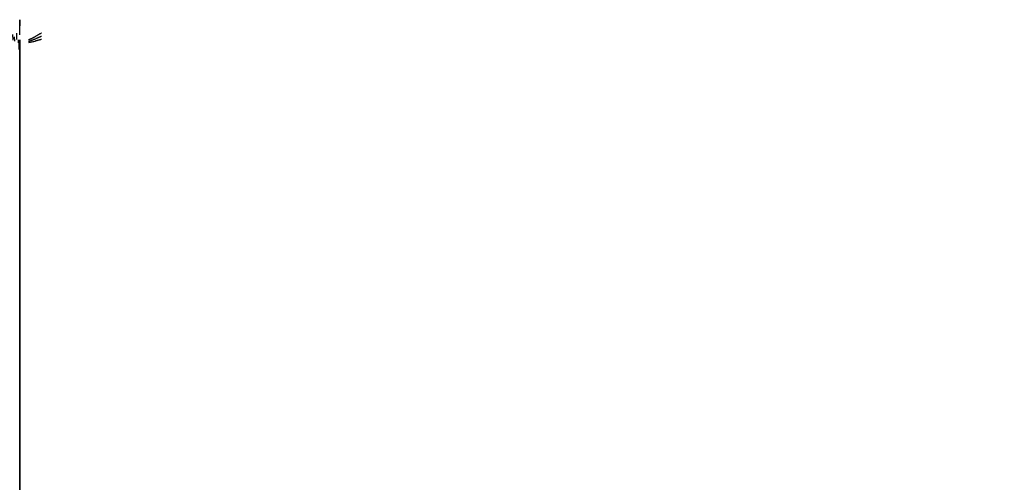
# Model space of a CAD drawing. Header units: millimetres. Extents: x 0 to 900, y -30 to 196.
# Tile 27 of 68: x 0 to 225, y 90 to 196. Entities that reach past the tile are written whole.
import ezdxf

# ---------------------------------------------------------------- set-up
doc = ezdxf.new("R2010")
doc.units = ezdxf.units.MM
doc.header["$MEASUREMENT"] = 0
doc.layers.add('Predefinito', color=5, linetype='Continuous')

# ---------------------------------------------------------------- blocks, each defined once
blk = doc.blocks.new('(#4957) MENSOLA_INTELIGENTE')
at = {"layer": 'Predefinito'}
for points in [[(1.499999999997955, 253.4900910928), (-2.2053e-12, 253.4900910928)], [(-2.3791e-12, 253.0531386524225), (1.499999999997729, 253.0531386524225)], [(1.499999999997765, 246.4138081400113), (-2.2803e-12, 246.4138081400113)], [(1.499999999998, 243.8577984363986), (-2.2148e-12, 243.8577984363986)], [(1.499999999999, 156.5211610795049), (-1.0301e-12, 156.5211610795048)], [(-1.744e-13, 66.62851401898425), (1.499999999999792, 66.62851401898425)], [(2, 65.6722092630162), (0.2679491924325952, 65.6722092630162)], [(1.999790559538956, 65.84288981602), (898.0002094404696, 65.84288981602)], [(2.00000000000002, 65.71180408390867), (450, 65.71180408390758)], [(2.000000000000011, 64.27734694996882), (450, 64.2773469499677)], [(2.000156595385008, 64.34288981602), (897.9998434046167, 64.34288981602)], [(10.24824672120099, 58.69940496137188), (889.7517532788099, 58.69940496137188)], [(10.25000000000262, 58.26084740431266), (889.7500000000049, 58.26084740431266)], [(879.5294372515, 53.67880499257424), (20.47056274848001, 53.67880499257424)], [(879.5294372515, 53.45952621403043), (20.47056274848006, 53.45952621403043)], [(879.5294372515, 53.24024743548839), (20.47056274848, 53.24024743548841)], [(1.999999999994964, 49.92373202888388), (898.0000000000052, 49.92373202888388)], [(1.999999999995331, 48.48927489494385), (898.0000000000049, 48.48927489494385)]]:
    blk.add_lwpolyline(points, dxfattribs=at)
at = {"layer": 'Predefinito', "extrusion": (1, 0, 0)}
for points in [[(246.4138081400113, -156.1255618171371), (246.625348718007, -156.0583112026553), (246.8372243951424, -155.985714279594), (247.0492574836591, -155.907691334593), (247.2612637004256, -155.8241694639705), (247.4730524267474, -155.7350830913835), (247.6844270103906, -155.6403744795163), (247.8951851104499, -155.5399942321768), (248.1051190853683, -155.4339017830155), (248.3140164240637, -155.3220658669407), (248.5216602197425, -155.2044649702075), (248.7278296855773, -155.0810877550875), (248.9323007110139, -154.9519334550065), (249.1348464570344, -154.817012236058), (249.3352379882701, -154.6763455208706), (249.5332449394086, -154.529966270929), (249.7286362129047, -154.3779192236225), (249.9211807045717, -154.2202610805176), (250.1106480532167, -154.0570606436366), (250.2968094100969, -153.8883988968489), (250.4794382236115, -153.7143690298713), (250.6583110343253, -153.5350764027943), (250.8332082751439, -153.3506384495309), (251.0039150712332, -153.1611845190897), (251.1702220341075, -152.9668556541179), (251.3319260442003, -152.7678043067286), (251.48883101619, -152.5641939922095), (251.6407486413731, -152.3561988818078), (251.7874991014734, -152.1440033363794), (251.9289117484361, -151.9278013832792), (252.0648257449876, -151.7077961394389), (252.1950906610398, -151.4841991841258), (252.3195670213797, -151.2572298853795), (252.4381268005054, -151.0271146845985), (252.5506538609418, -150.794086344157), (252.6570443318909, -150.558383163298), (252.7572069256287, -150.3202481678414), (252.851063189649, -150.079928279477), (252.9385476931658, -149.8376734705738), (253.0196081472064, -149.5937359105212), (253.0942054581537, -149.3483691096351), (253.1623137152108, -149.1018270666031), (253.2239201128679, -148.8543634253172), (253.2790248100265, -148.6062306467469), (253.327640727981, -148.3576792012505), (253.3697932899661, -148.1089567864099), (253.4055201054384, -147.8603075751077), (253.4348706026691, -147.6119714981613), (253.4579056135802, -147.3641835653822), (253.4746969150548, -147.1171732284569), (253.4853267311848, -146.8711637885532), (253.489887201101, -146.6263718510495), (253.4884798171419, -146.3830068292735), (253.4812148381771, -146.1412704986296), (253.4682106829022, -145.9013566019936), (253.4495933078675, -145.6634505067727), (253.4254955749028, -145.427728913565), (253.3960566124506, -145.1943596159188), (253.3614211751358, -144.9635013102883), (253.3217390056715, -144.7353034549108), (253.2771642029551, -144.5099061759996), (253.2278545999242, -144.287440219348), (253.1739711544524, -144.06802694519), (253.1156773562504, -143.8517783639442), (253.0531386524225, -143.6387972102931)], [(253.0531386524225, -143.6387972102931), (234.6624582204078, -83.48559196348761)], [(45.92734616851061, -143.3809732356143), (252.9743139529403, -143.3809732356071)], [(253.0531386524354, -143.6387972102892), (253.1473825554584, -143.9669947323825), (253.2303664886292, -144.2982185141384), (253.3019936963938, -144.6320823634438), (253.3621806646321, -144.968197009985), (253.4108572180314, -145.3061705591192), (253.4479666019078, -145.6456089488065), (253.4734655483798, -145.9861164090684), (253.4873243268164, -146.3272959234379), (253.4895267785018, -146.6687496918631), (253.4800703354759, -147.010079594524), (253.4589660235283, -147.3508876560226), (253.4262384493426, -147.6907765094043), (253.3819257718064, -148.02934985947), (253.3260796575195, -148.3662129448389), (253.2587652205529, -148.7009729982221), (253.1800609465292, -149.0332397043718), (253.0900586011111, -149.3626256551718), (252.9888631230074, -149.6887468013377), (252.8765925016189, -150.0112229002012), (252.7533776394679, -150.3296779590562), (252.619362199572, -150.6437406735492), (252.4747024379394, -150.9530448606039), (252.3195670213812, -151.2572298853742), (252.1541368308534, -151.555941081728), (251.9786047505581, -151.8488301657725), (251.793175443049, -152.1355556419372), (251.598065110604, -152.4157832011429), (251.393501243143, -152.6891861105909), (251.1797223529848, -152.9554455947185), (250.9569776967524, -153.2142512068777), (250.7255269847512, -153.4653011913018), (250.485640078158, -153.7083028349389), (250.2375966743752, -153.9429728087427), (249.9816859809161, -154.1690374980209), (249.7182063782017, -154.3862333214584), (249.4474650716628, -154.5943070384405), (249.1697777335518, -154.7930160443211), (248.8854681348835, -154.9821286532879), (248.5948677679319, -155.1614243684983), (248.2983154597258, -155.3306941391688), (247.996156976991, -155.4897406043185), (247.6887446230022, -155.6383783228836), (247.3764368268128, -155.7764339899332), (247.0595977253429, -155.903746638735), (246.7385967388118, -156.0201678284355), (246.4138081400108, -156.1255618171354)], [(253.0531386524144, -143.6387972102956), (234.6624582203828, -83.48559196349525)], [(253.0531386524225, -143.6387972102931), (253.1473825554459, -143.9669947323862), (253.230366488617, -144.2982185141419), (253.3019936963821, -144.632082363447), (253.3621806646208, -144.968197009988), (253.4108572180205, -145.3061705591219), (253.4479666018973, -145.6456089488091), (253.4734655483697, -145.9861164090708), (253.4873243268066, -146.3272959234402), (253.4895267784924, -146.6687496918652), (253.4800703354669, -147.010079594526), (253.4589660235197, -147.3508876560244), (253.4262384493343, -147.690776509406), (253.3819257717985, -148.0293498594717), (253.326079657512, -148.3662129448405), (253.2587652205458, -148.7009729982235), (253.1800609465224, -149.0332397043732), (253.0900586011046, -149.3626256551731), (252.9888631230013, -149.688746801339), (252.876592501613, -150.0112229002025), (252.7533776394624, -150.3296779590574), (252.6193621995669, -150.6437406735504), (252.4747024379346, -150.9530448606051), (252.3195670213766, -151.2572298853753), (252.1541368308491, -151.5559410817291), (251.9786047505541, -151.8488301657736), (251.7931754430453, -152.1355556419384), (251.5980651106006, -152.4157832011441), (251.3935012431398, -152.689186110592), (251.1797223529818, -152.9554455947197), (250.9569776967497, -153.2142512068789), (250.7255269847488, -153.465301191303), (250.4856400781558, -153.7083028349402), (250.2375966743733, -153.942972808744), (249.9816859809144, -154.1690374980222), (249.7182063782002, -154.3862333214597), (249.4474650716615, -154.5943070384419), (249.1697777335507, -154.7930160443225), (248.8854681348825, -154.9821286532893), (248.5948677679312, -155.1614243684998), (248.2983154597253, -155.3306941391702), (247.9961569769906, -155.48974060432), (247.688744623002, -155.6383783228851), (247.3764368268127, -155.7764339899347), (247.059597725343, -155.9037466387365), (246.7385967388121, -156.0201678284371), (246.4138081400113, -156.125561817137)], [(253.0531386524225, -143.6387972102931), (234.6624582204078, -83.48559196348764)], [(45.92734616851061, -143.3809732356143), (252.9743139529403, -143.3809732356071)], [(66.62851401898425, -211.0914423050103), (246.4138081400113, -156.1255618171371)], [(66.62851401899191, -211.091442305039), (246.4138081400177, -156.1255618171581)], [(66.62851401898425, -211.0914423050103), (246.4138081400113, -156.1255618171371)], [(141.6472087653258, -76.40930901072), (141.6472087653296, -188.1559256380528)], [(141.6472087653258, -76.40930901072), (141.6472087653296, -188.1559256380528)], [(35.25423715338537, -108.4708066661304), (66.62851401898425, -211.0914423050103)], [(66.62851401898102, -211.0914423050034), (64.97214559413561, -211.5978449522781)], [(35.25423715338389, -108.4708066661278), (66.62851401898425, -211.0914423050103)], [(64.71590450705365, -211.6761857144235), (66.15036164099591, -211.2376281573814)], [(66.15036164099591, -211.2376281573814), (65.71180408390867, -209.8031710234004)], [(65.93108286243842, -210.5203995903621), (64.4966257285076, -210.9589571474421)], [(65.84285678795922, -210.6940166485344), (64.25767934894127, -211.1786540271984)], [(65.71180408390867, -209.8031710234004), (34.58630741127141, -107.9962587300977)], [(65.71180408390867, -209.8031710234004), (64.27734694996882, -210.2417285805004)], [(65.45224013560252, -211.9869842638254), (64.86384154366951, -210.0624191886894)], [(65.43313307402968, -211.456906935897), (64.99457551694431, -210.0224498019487)], [(64.71590450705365, -211.6761857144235), (64.27734694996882, -210.2417285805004)], [(64.27734694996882, -210.2417285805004), (33.15185027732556, -108.4348162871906)], [(59.94115699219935, -213.1359725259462), (60.37971278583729, -214.5704238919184)], [(56.6013895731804, -214.157041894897), (57.03994713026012, -215.5914990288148)], [(53.67880499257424, -216.6191033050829), (53.24024743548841, -215.1846461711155)], [(53.24024743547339, -215.1846461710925), (53.67880499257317, -216.619103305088)]]:
    blk.add_lwpolyline(points, dxfattribs=at)
at = {"layer": 'Predefinito', "extrusion": (0, -0.2923717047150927, 0.9563047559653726)}
blk.add_lwpolyline([(-1.744e-13, 2.000000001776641), (0.0004927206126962, 1.955608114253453), (0.0019883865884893, 1.910839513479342), (0.0045126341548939, 1.865723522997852), (0.008090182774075, 1.820291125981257), (0.0127447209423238, 1.774574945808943), (0.0184987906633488, 1.728609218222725), (0.0253736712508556, 1.682429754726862), (0.0333892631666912, 1.636073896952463), (0.0425639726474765, 1.589580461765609), (0.052914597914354, 1.542989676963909), (0.0644562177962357, 1.496343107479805), (0.0772020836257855, 1.449683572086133), (0.0911635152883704, 1.40305505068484), (0.1063498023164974, 1.356502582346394), (0.1227681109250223, 1.31007215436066), (0.1404233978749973, 1.263810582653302), (0.1593183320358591, 1.217765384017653), (0.1794532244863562, 1.171984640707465), (0.2008259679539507, 1.126516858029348), (0.2234319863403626, 1.081410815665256), (0.2472641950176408, 1.036715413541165), (0.2723129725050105, 0.9924795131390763), (0.298566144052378, 0.9487517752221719), (0.3260089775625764, 0.9055804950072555), (0.3546241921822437, 0.8630134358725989), (0.3843919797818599, 0.8210976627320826), (0.4152900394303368, 0.7798793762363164), (0.4472936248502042, 0.739403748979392), (0.4803756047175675, 0.6997147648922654), (0.5145065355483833, 0.6608550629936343), (0.5496547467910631, 0.6228657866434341), (0.5857864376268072, 0.5857864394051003), (0.6228657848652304, 0.5496547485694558), (0.6608550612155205, 0.5145065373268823), (0.6997147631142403, 0.4803756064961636), (0.7394037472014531, 0.4472936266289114), (0.7798793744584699, 0.415290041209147), (0.8210976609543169, 0.384391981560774), (0.8630134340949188, 0.3546241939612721), (0.9055804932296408, 0.3260089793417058), (0.948751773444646, 0.298566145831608), (0.9924795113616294, 0.2723129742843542), (1.036715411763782, 0.247264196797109), (1.081410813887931, 0.2234319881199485), (1.12651685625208, 0.2008259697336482), (1.171984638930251, 0.1794532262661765), (1.217765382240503, 0.159318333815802), (1.263810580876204, 0.1404233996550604), (1.31007215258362, 0.1227681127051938), (1.356502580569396, 0.1063498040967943), (1.403055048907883, 0.0911635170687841), (1.449683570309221, 0.077202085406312), (1.49634310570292, 0.0644562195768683), (1.542989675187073, 0.0529145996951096), (1.589580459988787, 0.0425639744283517), (1.63607389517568, 0.0333892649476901), (1.682429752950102, 0.0253736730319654), (1.728609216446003, 0.0184987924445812), (1.774574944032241, 0.0127447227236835), (1.82029112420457, 0.0080901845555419), (1.865723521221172, 0.0045126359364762), (1.910839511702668, 0.0019883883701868), (1.955608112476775, 0.0004927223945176), (1.999999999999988, 1.7817421e-09)], dxfattribs=at)
at = {"layer": 'Predefinito', "extrusion": (0, -0.2923717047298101, 0.9563047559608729)}
blk.add_lwpolyline([(1.999999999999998, 1.499999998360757), (1.988902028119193, 1.500123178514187), (1.977709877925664, 1.500497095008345), (1.966430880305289, 1.501128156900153), (1.955072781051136, 1.502022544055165), (1.943643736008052, 1.503186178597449), (1.93215230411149, 1.504624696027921), (1.920607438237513, 1.506343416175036), (1.909018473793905, 1.508347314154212), (1.89739511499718, 1.510640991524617), (1.885747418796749, 1.513228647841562), (1.874085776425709, 1.51611405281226), (1.862420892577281, 1.519300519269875), (1.850763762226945, 1.522790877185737), (1.839125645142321, 1.526587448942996), (1.827518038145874, 1.530692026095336), (1.815952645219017, 1.535105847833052), (1.804441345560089, 1.539829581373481), (1.792996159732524, 1.544863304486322), (1.781629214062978, 1.55020649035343), (1.770352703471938, 1.555857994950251), (1.759178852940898, 1.561816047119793), (1.748119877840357, 1.568078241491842), (1.737187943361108, 1.574641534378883), (1.726395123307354, 1.581502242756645), (1.71575335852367, 1.588656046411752), (1.705274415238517, 1.596097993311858), (1.694969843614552, 1.603822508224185), (1.684850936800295, 1.611823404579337), (1.674928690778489, 1.620093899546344), (1.665213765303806, 1.62862663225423), (1.65571644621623, 1.637413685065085), (1.646446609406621, 1.646446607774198), (1.637413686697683, 1.655716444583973), (1.62862663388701, 1.665213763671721), (1.620093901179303, 1.67492868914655), (1.611823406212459, 1.684850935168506), (1.603822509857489, 1.694969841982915), (1.596097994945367, 1.705274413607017), (1.58865604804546, 1.715753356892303), (1.58150224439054, 1.726395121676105), (1.574641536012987, 1.737187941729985), (1.568078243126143, 1.748119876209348), (1.561816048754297, 1.759178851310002), (1.555857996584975, 1.770352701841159), (1.550206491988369, 1.781629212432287), (1.544863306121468, 1.792996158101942), (1.53982958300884, 1.804441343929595), (1.535105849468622, 1.815952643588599), (1.530692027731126, 1.827518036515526), (1.526587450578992, 1.839125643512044), (1.522790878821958, 1.850763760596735), (1.519300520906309, 1.862420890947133), (1.516114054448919, 1.874085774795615), (1.513228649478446, 1.885747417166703), (1.510640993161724, 1.897395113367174), (1.508347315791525, 1.909018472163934), (1.506343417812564, 1.920607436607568), (1.504624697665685, 1.932152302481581), (1.503186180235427, 1.943643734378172), (1.502022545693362, 1.95507277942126), (1.501128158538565, 1.966430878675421), (1.500497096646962, 1.977709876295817), (1.500123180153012, 1.988902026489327), (1.499999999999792, 1.999999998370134)], dxfattribs=at)
at = {"layer": 'Predefinito', "extrusion": (0.9999995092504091, -8.304782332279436e-05, -0.0009872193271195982)}
blk.add_lwpolyline([(65.5225698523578, -212.027090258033), (65.55319195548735, -211.9641797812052), (65.58246581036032, -211.9003044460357), (65.610349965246, -211.8355066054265), (65.63680467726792, -211.76983085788), (65.66179205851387, -211.7033239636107), (65.68527621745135, -211.6360347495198), (65.70722339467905, -211.5680140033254), (65.72760209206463, -211.4993143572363), (65.74638319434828, -211.4299901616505), (65.76354008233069, -211.3600973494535), (65.77904873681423, -211.2896932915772), (65.79288783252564, -211.2188366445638), (65.80503882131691, -211.1475871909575), (65.8154860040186, -211.0760056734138), (65.82421659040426, -211.0041536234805), (65.83122074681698, -210.9320931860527), (65.83649163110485, -210.8598869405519), (65.84002541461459, -210.787597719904), (65.84182129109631, -210.7152884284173), (65.84188147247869, -210.6430218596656), (65.84021117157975, -210.5708605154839), (65.83681857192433, -210.4988664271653), (65.83171478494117, -210.4271009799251), (65.82491379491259, -210.3556247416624), (65.81643239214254, -210.2844972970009), (65.80629009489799, -210.2137770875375), (65.79450906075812, -210.1435212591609), (65.78111398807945, -210.073785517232), (65.76613200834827, -210.0046239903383), (65.74959257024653, -209.9360891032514), (65.73152731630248, -209.868231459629), (65.71196995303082, -209.801099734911)], dxfattribs=at)
at = {"layer": 'Predefinito', "extrusion": (0.9999985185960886, 0.001537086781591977, -0.000774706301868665)}
blk.add_lwpolyline([(64.18222471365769, -211.3477210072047), (65.06803698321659, -211.8079158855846), (65.40729307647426, -211.9702130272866), (65.51925599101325, -212.0274711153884)], dxfattribs=at)
at = {"layer": 'Predefinito', "extrusion": (0.9999968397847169, 0.00230312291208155, -0.001007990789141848)}
blk.add_lwpolyline([(65.5176292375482, -212.0268868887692), (64.71112661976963, -211.6739119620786)], dxfattribs=at)
at = {"layer": 'Predefinito', "extrusion": (0.9999998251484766, 0.0005035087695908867, -0.0003101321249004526)}
blk.add_lwpolyline([(64.7148892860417, -211.6755451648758), (64.1843599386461, -211.3487699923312)], dxfattribs=at)
at = {"layer": 'Predefinito', "extrusion": (0.999999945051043, 2.740750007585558e-05, 0.0003303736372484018)}
blk.add_lwpolyline([(64.27729211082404, -210.2423784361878), (64.2870780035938, -210.2757821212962), (64.29612252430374, -210.3095454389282), (64.30440896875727, -210.3436442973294), (64.31192165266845, -210.3780536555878), (64.31864597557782, -210.4127475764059), (64.32456848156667, -210.4476992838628), (64.32967691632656, -210.4828812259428), (64.333960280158, -210.5182651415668), (64.33740887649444, -210.5538221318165), (64.34001435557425, -210.5895227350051), (64.3417697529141, -210.625337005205), (64.34266952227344, -210.6612345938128), (64.34270956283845, -210.6971848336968), (64.34188724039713, -210.7331568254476), (64.34020140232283, -210.7691195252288), (64.33765238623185, -210.805041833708), (64.33424202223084, -210.8408926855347), (64.32997362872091, -210.8766411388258), (64.32485200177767, -210.9122564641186), (64.31888339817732, -210.9477082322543), (64.31207551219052, -210.9829664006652), (64.30443744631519, -211.0180013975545), (64.29597967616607, -211.0527842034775), (64.28671400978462, -211.0872864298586), (64.2766535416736, -211.1214803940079), (64.2658126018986, -211.1553391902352), (64.25420670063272, -211.1888367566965), (64.24185246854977, -211.2219479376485), (64.22876759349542, -211.2546485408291), (64.21497075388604, -211.2869153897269), (64.2004815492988, -211.3187263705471), (64.18532042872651, -211.3500604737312)], dxfattribs=at)
at = {"layer": 'Predefinito', "extrusion": (0.9999823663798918, 0.004259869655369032, -0.004137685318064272)}
blk.add_lwpolyline([(63.91714904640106, -211.6921020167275), (64.99279181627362, -212.7368740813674)], dxfattribs=at)
at = {"layer": 'Predefinito', "extrusion": (0.999975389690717, 0.003345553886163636, -0.006166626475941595)}
blk.add_lwpolyline([(63.55904105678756, -211.9563656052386), (64.27425922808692, -213.2746450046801)], dxfattribs=at)
at = {"layer": 'Predefinito', "extrusion": (-3.387122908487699e-06, 0, 0.9999999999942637)}
blk.add_lwpolyline([(449.9992766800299, 63.72000493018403), (4.994368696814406, 63.71487104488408)], dxfattribs=at)
at = {"layer": 'Predefinito', "extrusion": (0.1494130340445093, -0.142674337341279, 0.9784271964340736)}
blk.add_lwpolyline([(49.53002835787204, -14.47803115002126), (49.53002835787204, -4.599661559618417)], dxfattribs=at)
at = {"layer": 'Predefinito', "extrusion": (0.9999947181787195, 0.0009392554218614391, -0.003111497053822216)}
blk.add_lwpolyline([(63.71015124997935, -213.533945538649), (63.27668159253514, -212.0979863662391)], dxfattribs=at)
at = {"layer": 'Predefinito', "extrusion": (-2.741328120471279e-08, 0, 0.9999999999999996)}
blk.add_lwpolyline([(449.9999941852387, 63.28144737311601), (4.999961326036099, 63.28140577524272)], dxfattribs=at)
at = {"layer": 'Predefinito', "extrusion": (0.1494137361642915, -0.1428835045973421, 0.9783965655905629)}
blk.add_lwpolyline([(49.19064934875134, -4.59622611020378), (49.19064934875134, -14.47489835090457)], dxfattribs=at)
at = {"layer": 'Predefinito', "extrusion": (0.1494137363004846, -0.1428850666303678, 0.9783963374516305)}
blk.add_lwpolyline([(49.34883448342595, -4.596707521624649), (49.34883448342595, -14.47487373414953)], dxfattribs=at)
at = {"layer": 'Predefinito', "extrusion": (0, -0.2923717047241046, 0.9563047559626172)}
blk.add_lwpolyline([(20.47056274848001, -12.0000000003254), (20.18290714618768, -11.99655176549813), (19.89412651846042, -11.98614705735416), (19.6044671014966, -11.96870412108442), (19.31418089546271, -11.94415258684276), (19.02352501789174, -11.91243391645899), (18.73276101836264, -11.87350180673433), (18.44215415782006, -11.82732254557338), (18.15197265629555, -11.77387531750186), (17.86248691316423, -11.71315245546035), (17.57396870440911, -11.64515963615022), (17.28669036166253, -11.56991601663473), (17.0009239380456, -11.48745431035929), (16.71694036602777, -11.39782080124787), (16.43500861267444, -11.30107529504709), (16.1553948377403, -11.19729100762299), (15.87836156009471, -11.08655439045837), (15.60416683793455, -10.96896489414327), (15.33306346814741, -10.84463467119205), (15.06529821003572, -10.71368822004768), (14.80111103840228, -10.57626197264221), (14.54073443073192, -10.43250382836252), (14.28439269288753, -10.28257263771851), (14.03230132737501, -10.12663763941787), (13.78466644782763, -9.96487785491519), (13.54168424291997, -9.797481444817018), (13.30354049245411, -9.624645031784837), (13.07041013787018, -9.446572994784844), (12.84245690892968, -9.263476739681), (12.61983300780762, -9.075573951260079), (12.40267885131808, -8.883087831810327), (12.19112287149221, -8.686246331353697), (11.98528137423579, -8.485281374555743)], dxfattribs=at)
at = {"layer": 'Predefinito', "extrusion": (0, -0.2923717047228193, 0.9563047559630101)}
blk.add_lwpolyline([(20.47056274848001, -12.00000000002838), (20.06086942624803, -11.99300426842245), (19.65165378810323, -11.97202523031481), (19.2433929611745, -11.93708734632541), (18.8365629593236, -11.88823135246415), (18.4316381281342, -11.82551421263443), (18.02909059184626, -11.74900905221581), (17.62938970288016, -11.65880507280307), (17.2330014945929, -11.55500744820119), (16.84038813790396, -11.43773720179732), (16.45200740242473, -11.30713106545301), (16.06831212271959, -11.1633413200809), (15.68974967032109, -11.00653561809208), (15.31676143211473, -10.83689678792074), (14.94978229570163, -10.65462262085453), (14.58924014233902, -10.45992564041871), (14.2355553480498, -10.25303285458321), (13.88914029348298, -10.03418549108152), (13.55039888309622, -9.803638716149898), (13.21972607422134, -9.561661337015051), (12.8975074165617, -9.308535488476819), (12.58411860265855, -9.044556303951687), (12.27992502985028, -8.770031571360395), (11.98528137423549, -8.485281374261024)], dxfattribs=at)
at = {"layer": 'Predefinito', "extrusion": (0, -0.292371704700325, 0.9563047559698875)}
blk.add_lwpolyline([(20.47056274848, -11.99999999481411), (20.0608694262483, -11.9930042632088), (19.65165378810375, -11.97202522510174), (19.24339296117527, -11.93708734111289), (18.83656295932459, -11.88823134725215), (18.43163812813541, -11.82551420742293), (18.02909059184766, -11.74900904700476), (17.62938970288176, -11.65880506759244), (17.2330014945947, -11.55500744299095), (16.84038813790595, -11.43773719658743), (16.45200740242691, -11.30713106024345), (16.06831212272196, -11.16334131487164), (15.68974967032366, -11.00653561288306), (15.31676143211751, -10.83689678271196), (14.94978229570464, -10.65462261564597), (14.58924014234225, -10.45992563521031), (14.23555534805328, -10.25303284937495), (13.88914029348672, -10.03418548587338), (13.55039888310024, -9.803638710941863), (13.21972607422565, -9.56166133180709), (12.89750741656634, -9.308535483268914), (12.58411860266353, -9.044556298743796), (12.27992502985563, -8.770031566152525), (11.98528137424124, -8.485281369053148)], dxfattribs=at)
at = {"layer": 'Predefinito', "extrusion": (0, -0.2923717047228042, 0.9563047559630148)}
for points in [[(-6.248e-13, 1.99999999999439), (0.0011659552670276, 1.931717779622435), (0.0046624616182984, 1.863515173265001), (0.0104854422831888, 1.795471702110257), (0.0186281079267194, 1.727666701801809), (0.0290809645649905, 1.660179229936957), (0.0418318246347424, 1.593087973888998), (0.05686582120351, 1.52647115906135), (0.0741654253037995, 1.46040645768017), (0.0937104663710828, 1.394970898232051), (0.1154781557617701, 1.33024077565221), (0.1394431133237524, 1.26629156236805), (0.1655773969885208, 1.203197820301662), (0.1938505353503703, 1.141033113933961), (0.2242295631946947, 1.0798699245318), (0.256679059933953, 1.019779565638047), (0.2911611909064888, 0.9608320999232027), (0.3276357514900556, 0.9030962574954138), (0.3660602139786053, 0.8466393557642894), (0.406389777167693, 0.7915272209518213), (0.4485774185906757, 0.7378241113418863), (0.4925739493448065, 0.6855926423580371), (0.5383280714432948, 0.6348937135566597), (0.585786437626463, 0.5857864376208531), (0.6348937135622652, 0.538328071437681), (0.685592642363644, 0.4925739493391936), (0.7378241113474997, 0.4485774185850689), (0.7915272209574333, 0.4063897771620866), (0.8466393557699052, 0.3660602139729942), (0.90309625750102, 0.3276357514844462), (0.9608320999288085, 0.2911611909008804), (1.019779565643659, 0.2566790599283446), (1.079869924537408, 0.2242295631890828), (1.141033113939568, 0.1938505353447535), (1.203197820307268, 0.165577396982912), (1.266291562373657, 0.1394431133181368), (1.330240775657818, 0.1154781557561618), (1.394970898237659, 0.0937104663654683), (1.460406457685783, 0.0741654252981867), (1.526471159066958, 0.0568658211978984), (1.593087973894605, 0.0418318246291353), (1.66017922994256, 0.0290809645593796), (1.727666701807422, 0.0186281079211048), (1.795471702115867, 0.0104854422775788), (1.863515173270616, 0.0046624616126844), (1.931717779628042, 0.0011659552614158), (2, -6.2351e-12)], [(1.499999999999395, 1.999999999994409), (1.500291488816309, 1.982929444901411), (1.501165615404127, 1.965878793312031), (1.502621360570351, 1.94886792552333), (1.504657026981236, 1.931916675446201), (1.507270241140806, 1.915044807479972), (1.510457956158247, 1.89827199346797), (1.514216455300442, 1.881617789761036), (1.518541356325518, 1.865101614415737), (1.523427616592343, 1.848742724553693), (1.52886953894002, 1.832560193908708), (1.534860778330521, 1.81657289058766), (1.541394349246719, 1.800799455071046), (1.548462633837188, 1.78525827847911), (1.556057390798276, 1.769967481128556), (1.564169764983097, 1.7549448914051), (1.572790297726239, 1.740208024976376), (1.581908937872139, 1.725774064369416), (1.591515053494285, 1.711659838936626), (1.601597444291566, 1.697881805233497), (1.612144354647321, 1.684456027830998), (1.623143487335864, 1.671398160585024), (1.634582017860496, 1.658723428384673), (1.646446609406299, 1.646446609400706), (1.65872342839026, 1.634582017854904), (1.671398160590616, 1.623143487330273), (1.684456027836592, 1.612144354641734), (1.697881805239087, 1.601597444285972), (1.711659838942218, 1.591515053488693), (1.725774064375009, 1.581908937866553), (1.740208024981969, 1.572790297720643), (1.754944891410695, 1.564169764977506), (1.769967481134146, 1.556057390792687), (1.785258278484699, 1.548462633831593), (1.800799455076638, 1.541394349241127), (1.81657289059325, 1.534860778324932), (1.832560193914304, 1.528869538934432), (1.848742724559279, 1.523427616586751), (1.865101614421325, 1.518541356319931), (1.881617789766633, 1.514216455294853), (1.89827199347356, 1.510457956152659), (1.915044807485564, 1.507270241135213), (1.931916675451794, 1.504657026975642), (1.948867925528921, 1.502621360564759), (1.965878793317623, 1.501165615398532), (1.982929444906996, 1.500291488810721), (2, 1.499999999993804)]]:
    blk.add_lwpolyline(points, dxfattribs=at)
at = {"layer": 'Predefinito'}
for points in [[(4.995092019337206, 63.71487104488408, -213.5507076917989), (4.906869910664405, 63.83932158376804, -213.5108907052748), (4.818194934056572, 63.95775588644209, -213.4688196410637), (4.729077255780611, 64.07033709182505, -213.4246700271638), (4.639527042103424, 64.17722833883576, -213.3786173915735), (4.549554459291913, 64.27859276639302, -213.330837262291), (4.45916967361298, 64.37459351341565, -213.2815051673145), (4.368382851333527, 64.46539371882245, -213.2307966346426), (4.277204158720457, 64.55115652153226, -213.1788871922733), (4.185643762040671, 64.63204506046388, -213.125952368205), (4.093711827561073, 64.70822247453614, -213.0721676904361), (4.001418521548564, 64.77985190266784, -213.0177086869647), (3.908774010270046, 64.84709648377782, -212.9627508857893), (3.815788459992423, 64.91011935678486, -212.907469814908), (3.722472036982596, 64.96908366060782, -212.8520410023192), (3.628834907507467, 65.0241525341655, -212.7966399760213), (3.534887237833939, 65.07548911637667, -212.7414422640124), (3.440639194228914, 65.1232565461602, -212.6866233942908), (3.346100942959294, 65.1676179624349, -212.632358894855), (3.251282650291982, 65.20873650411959, -212.5788242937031), (3.156194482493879, 65.24677531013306, -212.5261951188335), (3.060846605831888, 65.28189751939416, -212.4746468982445), (2.965249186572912, 65.31426627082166, -212.4243551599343), (2.869412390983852, 65.34404470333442, -212.3754954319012), (2.773346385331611, 65.37139595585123, -212.3282432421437), (2.67706133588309, 65.39648316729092, -212.2827741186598), (2.580567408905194, 65.4194694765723, -212.2392635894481), (2.483874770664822, 65.4405180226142, -212.1978871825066), (2.386993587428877, 65.45979194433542, -212.1588204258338), (2.289934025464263, 65.47745438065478, -212.1222388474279), (2.192706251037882, 65.4936684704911, -212.0883179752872), (2.095320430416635, 65.5085973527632, -212.0572333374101), (1.997786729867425, 65.52240416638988, -212.0291604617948)], [(2.000327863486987, 64.89638437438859, -211.7154224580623), (2.105618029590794, 64.88486258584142, -211.7388078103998), (2.21046476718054, 64.87198638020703, -211.7640621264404), (2.314836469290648, 64.85768167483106, -211.7910977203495), (2.41870152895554, 64.84187438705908, -211.8198269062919), (2.52202833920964, 64.82449043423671, -211.850161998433), (2.62478529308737, 64.80545573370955, -211.8820153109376), (2.726940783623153, 64.78469620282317, -211.9152991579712), (2.828463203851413, 64.76213775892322, -211.9499258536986), (2.929320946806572, 64.73770631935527, -211.985807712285), (3.029482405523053, 64.71132780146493, -212.0228570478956), (3.128915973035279, 64.68292812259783, -212.0609861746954), (3.227590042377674, 64.65243320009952, -212.1001074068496), (3.32547300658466, 64.61976895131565, -212.1401330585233), (3.42253325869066, 64.5848612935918, -212.1809754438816), (3.518739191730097, 64.54763614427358, -212.2225468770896), (3.614059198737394, 64.50801942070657, -212.2647596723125), (3.733734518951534, 64.45417624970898, -212.31909420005), (3.851866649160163, 64.39625767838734, -212.3739172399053), (3.968390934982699, 64.33416152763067, -212.4288250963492), (4.083242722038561, 64.26778561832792, -212.4834140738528), (4.196357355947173, 64.19702777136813, -212.537280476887), (4.252243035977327, 64.15997369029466, -212.5638165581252), (4.307670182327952, 64.12178580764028, -212.5900206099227), (4.362630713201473, 64.08245135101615, -212.6158421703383), (4.417116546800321, 64.04195754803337, -212.641230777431), (4.47111960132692, 64.00029162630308, -212.6661359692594), (4.524631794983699, 63.95744081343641, -212.6905072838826), (4.585697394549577, 63.90656674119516, -212.7178708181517), (4.646087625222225, 63.85413097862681, -212.7443696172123), (4.705790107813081, 63.80016327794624, -212.7699154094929), (4.764792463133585, 63.74469339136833, -212.7944199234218), (4.823082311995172, 63.68775107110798, -212.8177948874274), (4.880647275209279, 63.62936606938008, -212.8399520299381), (4.937474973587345, 63.56956813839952, -212.8608030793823), (4.993553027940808, 63.50838703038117, -212.8802597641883)], [(4.999967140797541, 63.28140577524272, -212.1147554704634), (4.909715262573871, 63.34519926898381, -212.0942000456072), (4.819351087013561, 63.40578259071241, -212.0725867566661), (4.72886335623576, 63.46324743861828, -212.0499997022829), (4.638240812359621, 63.51768551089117, -212.0265229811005), (4.547472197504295, 63.56918850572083, -212.0022406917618), (4.456546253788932, 63.61784812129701, -211.9772369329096), (4.365451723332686, 63.66375605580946, -211.9515958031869), (4.274177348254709, 63.70700400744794, -211.9254014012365), (4.182711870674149, 63.74768367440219, -211.8987378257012), (4.09104403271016, 63.78588675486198, -211.871689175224), (3.999162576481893, 63.82170494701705, -211.8443395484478), (3.907056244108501, 63.85522994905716, -211.8167730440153), (3.814713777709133, 63.88655345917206, -211.7890737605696), (3.722123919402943, 63.9157671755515, -211.7613257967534), (3.629275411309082, 63.94296279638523, -211.7336132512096), (3.536156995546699, 63.968232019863, -211.7060202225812), (3.442757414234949, 63.99166654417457, -211.6786308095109), (3.349065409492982, 64.0133580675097, -211.6515291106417), (3.160759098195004, 64.05187890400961, -211.5985252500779), (2.971147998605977, 64.08452811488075, -211.5476814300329), (2.780142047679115, 64.11203928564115, -211.4996704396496), (2.587651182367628, 64.1351460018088, -211.455165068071), (2.393585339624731, 64.15458184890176, -211.4148381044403), (2.197854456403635, 64.17108041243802, -211.3793623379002), (2.000368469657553, 64.18537527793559, -211.3494105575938)]]:
    blk.add_polyline3d(points, dxfattribs=at)

msp = doc.modelspace()

# ---------------------------------------------------------------- block references
at = {"layer": 'Predefinito', "extrusion": (0, -1, 0)}
for p in [(0, 1061.53707289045, 20.47347279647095), (0, 1741.53707289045, 20.47347279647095), (0, 1401.53707289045, 20.47347279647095), (0, 381.5370728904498, 20.47347279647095), (0, 721.5370728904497, 20.47347279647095)]:
    msp.add_blockref('(#4957) MENSOLA_INTELIGENTE', p, dxfattribs=at)

doc.saveas('drawing.dxf')
